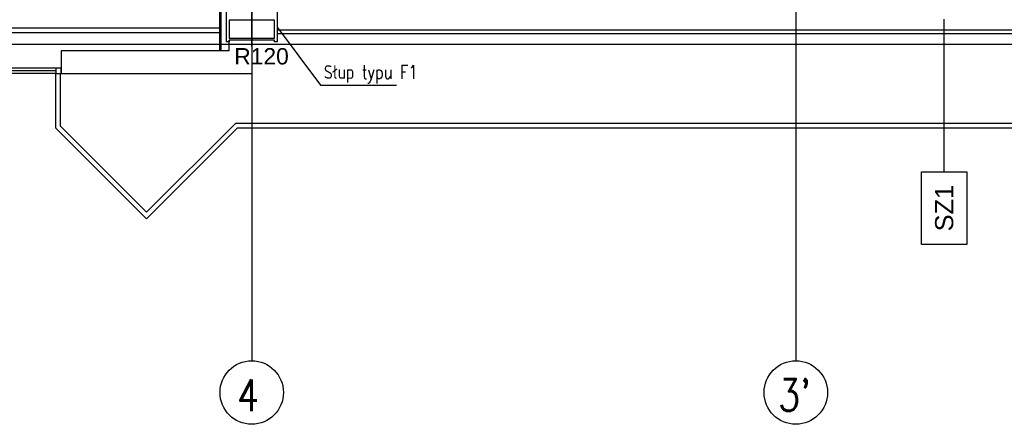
# Model space of a CAD drawing. Header units: centimetres. Extents: x -228435 to 111511, y -89367 to 428125.
# Tile 20 of 219: x -25099 to -14240, y 533 to 4995. Entities that reach past the tile are written whole.
import ezdxf
from ezdxf.xclip import XClip

# ---------------------------------------------------------------- set-up
doc = ezdxf.new("R2010")
doc.units = ezdxf.units.CM
doc.header["$LTSCALE"] = 50
doc.header["$XCLIPFRAME"] = 0
doc.linetypes.add('DASHDOT2', pattern=[12.7, 6.35, -3.175, 0, -3.175])
doc.layers.get('0').update_dxf_attribs({"color": 8})
for name, color, linetype in [('ARCH_GK', 8, 'Continuous'), ('ARCH_INFO_ODPORNOŚĆ OGNIOWA', 8, 'Continuous'), ('ARCH_INFO_OPISY', 8, 'Continuous'), ('ARCH_INFO_OPISY_PRZEGRODY_IST', 8, 'Continuous'), ('ARCH_INFO_OSIE_IST', 8, 'DASHDOT2'), ('ARCH_INFO_OSIE_OPISY_IST', 8, 'Continuous'), ('ARCH_MUROWANE_IST', 8, 'Continuous'), ('ARCH_PRZEKROJOWE_IST', 8, 'Continuous'), ('ARCH_SCHODY_IST', 8, 'Continuous'), ('ARCH_STAL_IST', 8, 'Continuous'), ('ARCH_ŚLUSARKA_OKNA_IST', 8, 'Continuous'), ('ARCH_ŻELBET_IST', 8, 'Continuous'), ('Osie rzutów$0$ARCH_INFO_OSIE_OPISY_IST', 8, 'Continuous'), ('RYSUNKOWE_XREF', 8, 'Continuous')]:
    doc.layers.add(name, color=color, linetype=linetype)
doc.styles.add('Arial', font='ARIAL.TTF')
doc.styles.add('ROMANS-250-CM', font='romans.shx', dxfattribs={"width": 0.8, "height": 50})
doc.styles.add('ROMANS-50-CM', font='romans.shx', dxfattribs={"width": 0.8, "height": 10})
doc.dimstyles.new('ISO-25', dxfattribs={"dimtxt": 2.5, "dimasz": 2.5, "dimexe": 1.25, "dimexo": 0.625, "dimtad": 1, "dimtxsty": 'Standard', "dimcen": 2.5, "dimadec": 0, "dimazin": 0, "dimtfac": 1, "dimtmove": 0, "dimatfit": 3, "dimfxl": 0, "dimarcsym": 0})

# ---------------------------------------------------------------- blocks, each defined once
blk = doc.blocks.new('Osie rzutów')
at = {"layer": 'ARCH_INFO_OSIE_IST', "ltscale": 10}
for p, q in [((9860, 12510), (9860, 4623.3)), ((10460, 12510), (10460, 4623.3)), ((9860, 4970), (9860, 5030))]:
    blk.add_line(p, q, dxfattribs=at)
at = {"layer": 'ARCH_INFO_OSIE_OPISY_IST'}
for centre in [(9860, 4588.3), (10460, 4588.3)]:
    blk.add_circle(centre, 35, dxfattribs=at)
at = {"layer": 'ARCH_INFO_OSIE_OPISY_IST', "style": 'ROMANS-250-CM', "width": 0.8}
for s, p in [("3'", (10440.7, 4568.1)), ('4', (9844, 4567.7))]:
    blk.add_text(s, height=35, dxfattribs=at).set_placement(p)
blk = doc.blocks.new('A$C6FDA0163')
at = {"layer": 'RYSUNKOWE_XREF'}
blk.add_blockref('Osie rzutów', (-10460, -9819, -630), dxfattribs=at)

msp = doc.modelspace()

# ---------------------------------------------------------------- linework, layer by layer
at = {"layer": 'ARCH_GK', "elevation": 630}
for points in [[(-22895, 5355), (-22895, 4650)], [(-22882.5, 5342.5), (-22882.5, 4650)]]:
    msp.add_lwpolyline(points, dxfattribs=at)
at = {"layer": 'ARCH_INFO_OPISY_PRZEGRODY_IST', "elevation": 630}
msp.add_lwpolyline([(-14902.2273, 3317.07035), (-14652.2273, 3317.07035), (-14652.2273, 2517.07035), (-15152.2273, 2517.07035), (-15152.2273, 3317.07035), (-14902.2273, 3317.07035), (-14902.2273, 5000)], dxfattribs=at)
at = {"layer": 'ARCH_MUROWANE_IST', "ltscale": 4}
for p, q in [((-10820, 4880, 630), (-22260, 4880, 630)), ((-10820, 4840, 630), (-22260, 4840, 630)), ((-13071.72773, 4720, 630), (-39021.72773, 4720, 630)), ((3410, 4720, 630), (-22540, 4720, 630))]:
    msp.add_line(p, q, dxfattribs=at)
at = {"layer": 'ARCH_PRZEKROJOWE_IST', "ltscale": 4}
for p, q in [((-24650, 3820.71068, 630), (-23715.18171, 2885.89239, 630)), ((-24700, 3800, 630), (-23700, 2800, 630))]:
    msp.add_line(p, q, dxfattribs=at)
at = {"layer": 'ARCH_PRZEKROJOWE_IST', "ltscale": 4, "elevation": 630}
for points in [[(-10540, 3800.01508), (-22700, 3799.98414), (-23700, 2799.98414), (-24700, 3799.98414), (-24700, 4400)], [(-10540, 3850.00001), (-22720.71068, 3849.98414), (-23700, 2870.69481), (-24650, 3820.69481), (-24650, 4400)]]:
    msp.add_lwpolyline(points, dxfattribs=at)
at = {"layer": 'ARCH_SCHODY_IST'}
for p, q in [((-22895, 4900, 630), (-33620, 4900, 630)), ((-22895, 4850, 630), (-33620, 4850, 630))]:
    msp.add_line(p, q, dxfattribs=at)
at = {"layer": 'ARCH_STAL_IST', "elevation": 630}
for points in [[(-22820, 4750), (-22820, 5250), (-22790, 5250), (-22790, 5230), (-22290, 5230), (-22290, 5250), (-22260, 5250), (-22260, 4750), (-22290, 4750), (-22290, 4770), (-22790, 4770), (-22790, 4750)], [(-22790, 4790), (-22290, 4790), (-22290, 4990), (-22790, 4990)]]:
    msp.add_lwpolyline(points, close=True, dxfattribs=at)
at = {"layer": 'ARCH_ŚLUSARKA_OKNA_IST'}
for p, q in [((-24700, 4460, 630), (-26410, 4460, 630)), ((-26410, 4435, 630), (-24700, 4435, 630)), ((-24700, 4400, 630), (-26410, 4400, 630))]:
    msp.add_line(p, q, dxfattribs=at)
at = {"layer": 'ARCH_ŚLUSARKA_OKNA_IST', "elevation": 630}
msp.add_lwpolyline([(-24700, 4400), (-24640, 4400), (-24640, 4460), (-24700, 4460)], close=True, dxfattribs=at)
at = {"layer": 'ARCH_ŻELBET_IST', "ltscale": 4}
for p, q in [((-22790, 4650, 630), (-22790, 4770, 630)), ((-22540, 4770, 630), (-22540, 4400, 630)), ((-24640, 4650, 630), (-24640, 4400, 630)), ((-22790, 4650, 630), (-24640, 4650, 630)), ((-24640, 4400, 630), (-22540, 4400, 630))]:
    msp.add_line(p, q, dxfattribs=at)

# ---------------------------------------------------------------- block references
ref = msp.add_blockref('A$C6FDA0163', (-16540, 53190.5, 630), dxfattribs=dict(xscale=10, yscale=10, zscale=10))
XClip(ref).set_block_clipping_path([(-400.031931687, -2219.05), (399.968068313, 380.95)])
at = {"layer": 'Osie rzutów$0$ARCH_INFO_OSIE_OPISY_IST', "xscale": 10, "yscale": 10, "zscale": 10}
msp.add_blockref('Osie rzutów', (-121140, -45000, 630), dxfattribs=at)

# ---------------------------------------------------------------- texts
at = {"layer": 'ARCH_INFO_ODPORNOŚĆ OGNIOWA', "insert": (-22432.07547, 4740.39493, 630), "char_height": 180, "width": 3036.6124481, "attachment_point": 5, "style": 'Arial'}
msp.add_mtext('\\PR120', dxfattribs=at)
at = {"layer": 'ARCH_INFO_OPISY', "insert": (-21744.166, 4493.10227, 630), "char_height": 150, "width": 6265.3267976, "attachment_point": 1, "style": 'ROMANS-50-CM'}
msp.add_mtext('Słup typu F1', dxfattribs=at)
at = {"layer": 'ARCH_INFO_OPISY_PRZEGRODY_IST', "insert": (-14902.2273, 2917.07035, 630), "char_height": 200, "width": 800, "attachment_point": 5, "rotation": 90, "style": 'Arial'}
msp.add_mtext('SZ1', dxfattribs=at)

# ---------------------------------------------------------------- leaders
at = {"layer": 'ARCH_INFO_OPISY'}
msp.add_leader([(-22260, 4913.74213, 630), (-21779.99765, 4273.70049, 630), (-20943.97223, 4273.70413, 630)], dimstyle='ISO-25', override={"dimscale": 5, "dimasz": 2, "dimtad": 0, "dimldrblk": 'Dot'}, dxfattribs=at)

doc.saveas('drawing.dxf')
